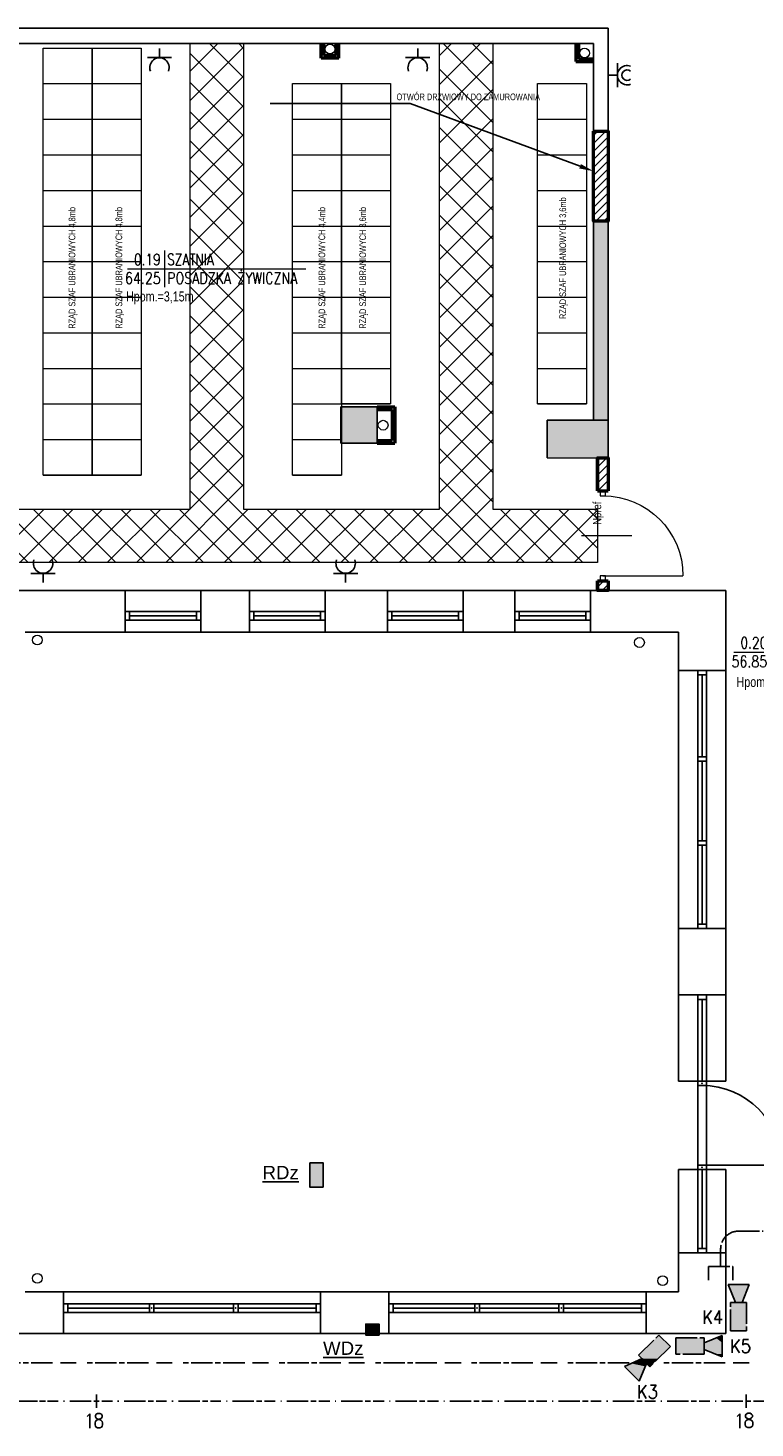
# Model space of a CAD drawing. Header units: millimetres. Extents: x 282377 to 1404227, y -783705 to 1038705.
# Tile 127 of 243: x 380717 to 381534, y 7890 to 9464. Entities that reach past the tile are written whole.
import ezdxf
from ezdxf import colors
from ezdxf.entities.mleader import LeaderData, LeaderLine
from ezdxf.enums import TextEntityAlignment as Align
from ezdxf.math import Vec2, Vec3

# ---------------------------------------------------------------- set-up
doc = ezdxf.new("R2010")
doc.units = ezdxf.units.MM
doc.linetypes.add('ACAD_ISO08W100', pattern=[36, 24, -3, 6, -3])
doc.layers.add('!!ELEKTRYKA', color=7, linetype='Continuous')
for name, color, linetype, lineweight in [('BA_drz', 7, 'Continuous', 18), ('BA_KS_ist.', 34, 'Continuous', 13), ('BA_met', 7, 'Continuous', 18), ('BA_txs', 2, 'Continuous', 18), ('Cienka', 7, 'Continuous', 18), ('PG_WIDOKOWE_CIENKIE', 7, 'Continuous', 18), ('PG_WYPOSAŻENIE', 9, 'Continuous', 18), ('PG_ŚCIANY_DZIAŁOWE', 3, 'Continuous', 18), ('Przekrojowa', 60, 'Continuous', 18)]:
    doc.layers.add(name, color=color, linetype=linetype, lineweight=lineweight)
doc.styles.add('BIKTC', font='bikromsw.shx', dxfattribs={"width": 0.8})
doc.styles.add('BIKTS', font='bikromsw.shx', dxfattribs={"width": 0.85})
doc.styles.add('ROMANS', font='romans', dxfattribs={"width": 0.7})
doc.styles.get("Standard").update_dxf_attribs({"font": 'arial.ttf'})
pattern_1 = [(45, (329153.1643, 41907.945), (-4.49012806, 4.49012806), [])]

# ---------------------------------------------------------------- blocks, each defined once
blk = doc.blocks.new('bikmet')
blk.add_line((0, 1.65), (0, -1.65))
at = {"style": 'ROMANS', "width": 0.8}
blk.add_attdef('NRPOM', text='', height=1, dxfattribs=at).set_placement((-0.33, 0.33), align=Align.RIGHT)
blk.add_attdef('NWAPOM', (0.25, 0.33), '', height=1, dxfattribs=at)
blk.add_attdef('RAREA', text='', height=1.04, dxfattribs=at).set_placement((-0.33, -0.33), align=Align.TOP_RIGHT)
blk.add_attdef('PODLOGA', text='', height=1.04, dxfattribs=at).set_placement((0.25, -0.33), align=Align.TOP_LEFT)
blk = doc.blocks.new('jamb')
blk.add_lwpolyline([(-0.5, -0.5), (-0.5, 0.5), (0.5, 0.5), (0.5, -0.5)], close=True)
blk = doc.blocks.new('dr1h901')
at = {"color": 7}
blk.add_line((-0.5, 0), (-0.5, 1), dxfattribs=at)
blk.add_line((0, 0.362), (0, -0.266))
blk.add_arc((-0.5, 0), 1, 0, 90, dxfattribs=at)
blk = doc.blocks.new('A$C6810ecfa')
at = {"layer": 'BA_KS_ist.', "color": 18, "linetype": 'Continuous', "lineweight": 20, "ltscale": 25, "true_color": 0x000000}
for centre in [(-1217.9, 2197.3), (-932.1, 2192.9), (-1158.3, 1774.7), (-1546.6, 1533.3), (-870.4, 1530.5), (-1546.6, 816), (-844.3, 813.3)]:
    blk.add_circle(centre, 5.5, dxfattribs=at)

msp = doc.modelspace()

# ---------------------------------------------------------------- hatches: boundary and pattern name
at = {"layer": '!!ELEKTRYKA', "true_color": 0x950000}
h = msp.add_hatch(color=14, dxfattribs=at)
h.dxf.hatch_style = 1
h.paths.add_polyline_path([(381049, 8161), (381049, 8188.2), (381034, 8188.2), (381034, 8161)])
h = msp.add_hatch(color=14, dxfattribs=at)
h.dxf.hatch_style = 1
h.paths.add_polyline_path([(381111.6, 7994.9), (381111.6, 8007.1), (381096.6, 8007.1), (381096.6, 7994.9)])
at = {"layer": 'PG_WIDOKOWE_CIENKIE', "lineweight": 18}
h = msp.add_hatch(dxfattribs=at)
h.set_pattern_fill('LINE', color=252, scale=2, angle=45)
h.set_pattern_definition(pattern_1)
h.paths.add_polyline_path([(381352.5, 9347.6), (381352.5, 9246.6), (381369, 9246.6), (381369, 9347.6)])
h = msp.add_hatch(dxfattribs=at)
h.set_pattern_fill('LINE', color=252, scale=2, angle=45)
h.set_pattern_definition(pattern_1)
h.paths.add_polyline_path([(381357, 8943.5), (381369, 8943.5), (381369, 8980.6), (381357, 8980.6)])
h.paths.add_polyline_path([(381369, 8842.5), (381357, 8842.5), (381357, 8831.6), (381369, 8831.6)])
at = {"layer": 'PG_WYPOSAŻENIE'}
h = msp.add_hatch(dxfattribs=at)
h.set_pattern_fill('ANSI37', color=252, scale=7.3)
h.set_pattern_definition([(45, (329153.164, 41907.945), (-16.388967, 16.388967), []), (135, (329153.164, 41907.945), (-16.388967, -16.388967), [])])
h.paths.add_polyline_path([(380899.5, 9446.1), (380959.5, 9446.1), (380959.5, 8923), (381179.5, 8923), (381179.5, 9446.1), (381239.5, 9446.1), (381239.5, 9326.6), (381239.5, 9266.6), (381239.5, 8863), (380619.5, 8863), (380619.5, 8923), (380619.5, 9446.1), (380679.5, 9446.1), (380679.5, 8923), (380899.5, 8923)])
h.paths.add_polyline_path([(381239.5, 8923), (381357, 8923), (381357, 8863), (381239.5, 8863)])
at = {"layer": 'PG_ŚCIANY_DZIAŁOWE'}
h = msp.add_hatch(color=252, dxfattribs=at)
h.dxf.hatch_style = 1
h.paths.add_polyline_path([(381369, 9246.6), (381352.5, 9246.6), (381352.5, 9138.6), (381352.5, 9023.1), (381369, 9023.1), (381369, 9143.6)])
h = msp.add_hatch(color=252, dxfattribs=at)
h.dxf.hatch_style = 1
h.paths.add_polyline_path([(381068.5, 8997.1), (381109.5, 8997.1), (381109.5, 9038.1), (381068.5, 9038.1)])
h = msp.add_hatch(color=252, dxfattribs=at)
h.dxf.hatch_style = 1
h.paths.add_polyline_path([(381369, 9023.1), (381352.5, 9023.1), (381300.5, 9023.1), (381300.5, 8997.6), (381300.5, 8980.6), (381349, 8980.6), (381357, 8980.6), (381369, 8980.6), (381369, 8992.6)])

# ---------------------------------------------------------------- linework, layer by layer
at = {"layer": '!!ELEKTRYKA', "color": 1, "linetype": 'ACAD_ISO08W100', "lineweight": -3}
for p, q in [((381515.1, 8111.6), (381543.1, 8111.6)), ((381495.2, 8082), (381495.2, 8091.7))]:
    msp.add_line(p, q, dxfattribs=at)
at = {"layer": '!!ELEKTRYKA', "color": 217, "linetype": 'Continuous', "lineweight": -3, "true_color": 0x93278f}
for points in [[(380865, 9430.5), (380865, 9440.7)], [(381155, 9430.5), (381155, 9440.7)], [(380878.5, 9430.5), (380851.5, 9430.5)], [(381168.5, 9430.5), (381141.4, 9430.5)], [(381379.4, 9424.2), (381379.4, 9397.1)], [(381379.4, 9410.6), (381369.2, 9410.6)], [(380720.6, 8850.6), (380747.7, 8850.6)], [(380734.2, 8850.6), (380734.2, 8840.4)], [(381060.6, 8850.6), (381087.7, 8850.6)], [(381074.1, 8850.6), (381074.1, 8840.4)]]:
    msp.add_lwpolyline(points, dxfattribs=at)
at = {"layer": '!!ELEKTRYKA', "color": 14, "true_color": 0x950000}
for points in [[(381049, 8161), (381049, 8188.2), (381034, 8188.2), (381034, 8161)], [(381111.6, 7994.9), (381111.6, 8007.1), (381096.6, 8007.1), (381096.6, 7994.9)]]:
    msp.add_lwpolyline(points, close=True, dxfattribs=at)
at = {"layer": '!!ELEKTRYKA', "color": 1, "linetype": 'ACAD_ISO08W100', "lineweight": -3}
for points in [[(381481.7, 8056.5), (381481.7, 8071.8), (381508.8, 8071.8), (381508.8, 8056.5)], [(381495.2, 8071.8), (381495.2, 8082)], [(381495.2, 8071.8), (381495.2, 8082)], [(380674.1, 8038.6), (380674.1, 7940.4), (380674.5, 7937), (380675.3, 7933.6), (380677, 7930.6), (380678.7, 7927.7), (380681.3, 7925.1), (380684.2, 7923), (380687.2, 7921.7), (380690.6, 7920.9), (380694, 7920.5), (380704.1, 7920.5), (380751.1, 7920.5)], [(380703.3, 7920.5), (380751.1, 7920.5)], [(380757, 7920.5), (380758.3, 7920.5)], [(380764.2, 7920.5), (380812.1, 7920.5)], [(380794.3, 7912.9), (380794.3, 7928.1)], [(380818, 7920.5), (380819.3, 7920.5)], [(380825.2, 7920.5), (380873, 7920.5)], [(380879, 7920.5), (380880.2, 7920.5)], [(380886.2, 7920.5), (380934, 7920.5)], [(380940.4, 7920.5), (380941.2, 7920.5)], [(380947.1, 7920.5), (380995, 7920.5)], [(381001.3, 7920.5), (381002.2, 7920.5)], [(381008.1, 7920.5), (381056.4, 7920.5)], [(381062.3, 7920.5), (381063.1, 7920.5)], [(381069.1, 7920.5), (381117.3, 7920.5)], [(381123.2, 7920.5), (381124.1, 7920.5)], [(381130, 7920.5), (381178.3, 7920.5)], [(381184.2, 7920.5), (381185.1, 7920.5)], [(381191, 7920.5), (381239.2, 7920.5)], [(381245.2, 7920.5), (381246, 7920.5)], [(381252.4, 7920.5), (381300.2, 7920.5)], [(381306.1, 7920.5), (381307, 7920.5)], [(381313.3, 7920.5), (381361.2, 7920.5)], [(381367.1, 7920.5), (381368.4, 7920.5)], [(381374.3, 7920.5), (381422.1, 7920.5)], [(381428, 7920.5), (381429.3, 7920.5)], [(381435.2, 7920.5), (381483.1, 7920.5)], [(381489, 7920.5), (381490.3, 7920.5)], [(381496.2, 7920.5), (381544, 7920.5)], [(381524.1, 7912.9), (381524.1, 7928.1)], [(380783.7, 7903.5), (380785, 7904.4), (380786.7, 7906.5), (380786.7, 7890.4)], [(381514, 7903.5), (381514.8, 7904.4), (381517, 7906.5), (381517, 7890.4)]]:
    msp.add_lwpolyline(points, dxfattribs=at)
at = {"layer": '!!ELEKTRYKA', "color": 94, "linetype": 'ACAD_ISO08W100', "lineweight": -3, "true_color": 0x009500}
for points in [[(381519.4, 8031.3), (381511.8, 8031.3), (381503.8, 8051.6), (381527.5, 8051.6)], [(381524.5, 7999.5), (381506.3, 7999.5), (381506.3, 8031.3), (381524.5, 8031.3)], [(381425.7, 7994.7), (381438.8, 7982), (381415.9, 7959.2), (381403.2, 7972.3)], [(381476.7, 7978.5), (381476.7, 7986.2), (381497, 7994.2), (381497, 7970.5)], [(381444.9, 7973.5), (381444.9, 7991.7), (381476.7, 7991.7), (381476.7, 7973.5)], [(381407, 7968.5), (381412.1, 7963), (381403.7, 7943.1), (381387.2, 7959.6)]]:
    msp.add_lwpolyline(points, close=True, dxfattribs=at)
for points in [[(381477.1, 8022.4), (381477.1, 8007.6)], [(381485.1, 8022.4), (381477.1, 8012.2)], [(381480.1, 8016), (381485.1, 8007.6)], [(381494, 8007.6), (381494, 8022.4), (381488.5, 8012.2), (381497, 8012.2)], [(381508.4, 7990), (381508.4, 7974.7)], [(381516.5, 7990), (381508.4, 7979.8)], [(381511, 7983.6), (381516.5, 7974.7)], [(381526.6, 7990), (381520.7, 7990), (381520.3, 7983.6), (381520.7, 7984.1), (381522.4, 7984.9), (381524.1, 7984.9), (381526.2, 7984.1), (381527.1, 7982.8), (381527.9, 7980.7), (381527.9, 7979.4), (381527.1, 7976.9), (381526.2, 7975.6), (381524.1, 7974.7), (381522.4, 7974.7), (381520.7, 7975.6), (381520.3, 7976.4), (381519.9, 7977.7)], [(381403.7, 7938.4), (381403.7, 7923.6)], [(381411.7, 7938.4), (381403.7, 7928.7)], [(381406.6, 7932.1), (381411.7, 7923.6)], [(381416.4, 7938.4), (381422.7, 7938.4), (381419.3, 7932.9), (381421, 7932.9), (381421.9, 7932.1), (381422.7, 7931.7), (381423.1, 7929.5), (381423.1, 7927.8), (381422.7, 7925.7), (381421.4, 7924.5), (381419.7, 7923.6), (381418.1, 7923.6), (381416.4, 7924.5), (381415.5, 7924.9), (381415.1, 7926.6)]]:
    msp.add_lwpolyline(points, dxfattribs=at)
at = {"layer": '!!ELEKTRYKA', "color": 14, "linetype": 'ACAD_ISO08W100', "lineweight": -3, "true_color": 0x950000}
for points in [[(380744.8, 7963.7), (380672.8, 7963.7)], [(380771.4, 7963.7), (380753.7, 7963.7)], [(380852.7, 7963.7), (380780.8, 7963.7)], [(380879.4, 7963.7), (380861.6, 7963.7)], [(380960.7, 7963.7), (380888.7, 7963.7)], [(380987.3, 7963.7), (380969.6, 7963.7)], [(381068.6, 7963.7), (380996.7, 7963.7)], [(381095.3, 7963.7), (381077.5, 7963.7)], [(381176.6, 7963.7), (381104.6, 7963.7)], [(381203.7, 7963.7), (381185.5, 7963.7)], [(381284.5, 7963.7), (381212.6, 7963.7)], [(381311.6, 7963.7), (381293.4, 7963.7)], [(381392.5, 7963.7), (381320.5, 7963.7)], [(381419.6, 7963.7), (381401.4, 7963.7)], [(381500.4, 7963.7), (381428.5, 7963.7)], [(381527.5, 7963.7), (381509.3, 7963.7)]]:
    msp.add_lwpolyline(points, dxfattribs=at)
at = {"layer": '!!ELEKTRYKA', "color": 1, "linetype": 'ACAD_ISO08W100', "lineweight": -3}
for points in [[(380795.5, 7906.7), (380793.8, 7905.9), (380793, 7904.6), (380793, 7902.9), (380793.8, 7901.6), (380795.1, 7900.8), (380797.2, 7899.9), (380799.3, 7899.1), (380800.6, 7897.8), (380801, 7896.1), (380801, 7894), (380800.6, 7892.3), (380799.8, 7891.5), (380798.1, 7890.6), (380795.5, 7890.6), (380793.8, 7891.5), (380793, 7892.3), (380792.6, 7894), (380792.6, 7896.1), (380793, 7897.8), (380794.2, 7899.1), (380796.4, 7899.9), (380798.5, 7900.8), (380799.8, 7901.6), (380800.6, 7902.9), (380800.6, 7904.6), (380799.8, 7905.9), (380798.1, 7906.7)], [(381525.8, 7906.9), (381524.1, 7906.1), (381523.2, 7904.8), (381523.2, 7903.1), (381524.1, 7901.8), (381525.4, 7901), (381527.5, 7900.1), (381529.6, 7899.3), (381530.9, 7898), (381531.3, 7896.3), (381531.3, 7894.2), (381530.9, 7892.5), (381530, 7891.7), (381528.3, 7890.8), (381525.8, 7890.8), (381524.1, 7891.7), (381523.2, 7892.5), (381522.8, 7894.2), (381522.8, 7896.3), (381523.2, 7898), (381524.5, 7899.3), (381526.6, 7900.1), (381528.7, 7901), (381530, 7901.8), (381530.9, 7903.1), (381530.9, 7904.8), (381530, 7906.1), (381528.3, 7906.9)]]:
    msp.add_lwpolyline(points, close=True, dxfattribs=at)
at = {"layer": '!!ELEKTRYKA', "color": 217, "linetype": 'Continuous', "lineweight": -3, "true_color": 0x93278f}
for centre, radius, start, end in [((380865, 9419.2), 10.9, 338.9225, 201.0775), ((381155, 9419.2), 10.9, 338.9225, 201.0775), ((381390.3, 9410.6), 10.9, 68.9225, 291.0775), ((381390.4, 9410.6), 5.98, 51.1199, 308.8801), ((380734.2, 8861.9), 10.9, 158.9225, 21.0775), ((381074.1, 8861.9), 10.9, 158.9225, 21.0775)]:
    msp.add_arc(centre, radius, start, end, dxfattribs=at)
at = {"layer": '!!ELEKTRYKA', "color": 1, "linetype": 'ACAD_ISO08W100', "lineweight": -3}
msp.add_arc((381515.3, 8091.6), 20, 90.414, 179.586, dxfattribs=at)
at = {"layer": '!!ELEKTRYKA', "color": 85, "linetype": 'ACAD_ISO08W100', "lineweight": -3, "true_color": 0x57ba47}
for points in [[(381503.8, 8051.6), (381519.4, 8031.3), (381511.8, 8031.3)], [(381503.8, 8051.6), (381527.5, 8051.6), (381519.4, 8031.3)], [(381506.3, 8031.3), (381524.5, 7999.5), (381506.3, 7999.5)], [(381506.3, 8031.3), (381524.5, 8031.3), (381524.5, 7999.5)], [(381425.7, 7994.7), (381438.8, 7982), (381413, 7982)], [(381497, 7994.2), (381497, 7991.7), (381490.2, 7991.7)], [(381413, 7982), (381429.1, 7972.3), (381403.2, 7972.3)], [(381413, 7982), (381438.8, 7982), (381429.1, 7972.3)], [(381444.9, 7991.7), (381476.7, 7986.2), (381444.9, 7986.2)], [(381444.9, 7991.7), (381476.7, 7991.7), (381476.7, 7986.2)], [(381444.9, 7986.2), (381476.7, 7978.5), (381444.9, 7978.5)], [(381444.9, 7986.2), (381476.7, 7986.2), (381476.7, 7978.5)], [(381444.9, 7978.5), (381476.7, 7973.5), (381444.9, 7973.5)], [(381444.9, 7978.5), (381476.7, 7978.5), (381476.7, 7973.5)], [(381490.2, 7991.7), (381497, 7986.2), (381476.7, 7986.2)], [(381476.7, 7986.2), (381497, 7978.5), (381476.7, 7978.5)], [(381476.7, 7986.2), (381497, 7986.2), (381497, 7978.5)], [(381476.7, 7978.5), (381497, 7973.5), (381490.2, 7973.5)], [(381476.7, 7978.5), (381497, 7978.5), (381497, 7973.5)], [(381490.2, 7991.7), (381497, 7991.7), (381497, 7986.2)], [(381394.8, 7963), (381410.9, 7959.6), (381387.2, 7959.6)], [(381407, 7968.5), (381412.1, 7963), (381394.8, 7963)], [(381394.8, 7963), (381412.1, 7963), (381410.9, 7959.6)], [(381403.2, 7972.3), (381425.3, 7968.5), (381407, 7968.5)], [(381403.2, 7972.3), (381429.1, 7972.3), (381425.3, 7968.5)], [(381407, 7968.5), (381419.7, 7963), (381412.1, 7963)], [(381407, 7968.5), (381425.3, 7968.5), (381419.7, 7963)], [(381412.1, 7963), (381416.4, 7959.6), (381415.5, 7959.6)], [(381412.1, 7963), (381419.7, 7963), (381416.4, 7959.6)], [(381490.2, 7973.5), (381497, 7973.5), (381497, 7970.5)], [(381387.2, 7959.6), (381410.9, 7959.2), (381387.6, 7959.2)], [(381387.2, 7959.6), (381410.9, 7959.6), (381410.9, 7959.2)], [(381387.6, 7959.2), (381410.9, 7959.2), (381403.7, 7943.1)], [(381415.5, 7959.6), (381416.4, 7959.6), (381415.9, 7959.2)]]:
    msp.add_solid(points, dxfattribs=at)
at = {"color": 252}
for p, q in [((381369, 9463.6), (380406, 9463.6)), ((381369, 9347.6), (381369, 9463.6)), ((380509.5, 9446.1), (381352.5, 9446.1)), ((381352.5, 9446.1), (381352.5, 9347.6)), ((381352.5, 9347.6), (381369, 9347.6)), ((381352.5, 9246.6), (381352.5, 9023.1)), ((381352.5, 9246.6), (381369, 9246.6)), ((381369, 9023.1), (381369, 9246.6)), ((381068.5, 9038.1), (381109.5, 9038.1)), ((381068.5, 9038.1), (381068.5, 8997.1)), ((381109.5, 9038.1), (381109.5, 8997.1)), ((381369, 9023.1), (381300.5, 9023.1)), ((381300.5, 9023.1), (381300.5, 8980.6)), ((381369, 8980.6), (381369, 9023.1)), ((381068.5, 8997.1), (381109.5, 8997.1)), ((381357, 8980.6), (381369, 8980.6)), ((381501, 8831.6), (380667, 8831.6)), ((380826.5, 8784.6), (380826.5, 8831.6)), ((380911.5, 8784.6), (380911.5, 8831.6)), ((380966, 8784.6), (380966, 8831.6)), ((381051, 8784.6), (381051, 8831.6)), ((381121, 8784.6), (381121, 8831.6)), ((381206, 8784.6), (381206, 8831.6)), ((381264, 8784.6), (381264, 8831.6)), ((381349, 8784.6), (381349, 8831.6)), ((381501, 8280.3), (381501, 8831.6)), ((380911.5, 8808.1), (380826.5, 8808.1)), ((380911.5, 8798.1), (380826.5, 8798.1)), ((380831.5, 8808.1), (380831.5, 8798.1)), ((380906.5, 8803.1), (380831.5, 8803.1)), ((380906.5, 8808.1), (380906.5, 8798.1)), ((381051, 8808.1), (380966, 8808.1)), ((381051, 8798.1), (380966, 8798.1)), ((380971, 8808.1), (380971, 8798.1)), ((381046, 8803.1), (380971, 8803.1)), ((381046, 8808.1), (381046, 8798.1)), ((381206, 8808.1), (381121, 8808.1)), ((381206, 8798.1), (381121, 8798.1)), ((381126, 8808.1), (381126, 8798.1)), ((381201, 8803.1), (381126, 8803.1)), ((381201, 8808.1), (381201, 8798.1)), ((381349, 8808.1), (381264, 8808.1)), ((381349, 8798.1), (381264, 8798.1)), ((381269, 8808.1), (381269, 8798.1)), ((381344, 8803.1), (381269, 8803.1)), ((381344, 8808.1), (381344, 8798.1)), ((381448, 8784.6), (380714, 8784.6)), ((381448, 8280.3), (381448, 8784.6)), ((381501, 8741.6), (381448, 8741.6)), ((381469.5, 8741.6), (381469.5, 8451.6)), ((381479.5, 8736.6), (381469.5, 8736.6)), ((381474.5, 8736.6), (381474.5, 8644.8)), ((381479.5, 8741.6), (381479.5, 8451.6)), ((381469.5, 8644.8), (381479.5, 8644.8)), ((381469.5, 8639.8), (381479.5, 8639.8)), ((381474.5, 8639.8), (381474.5, 8550.4)), ((381469.5, 8550.4), (381479.5, 8550.4)), ((381469.5, 8545.4), (381479.5, 8545.4)), ((381474.5, 8545.4), (381474.5, 8456.6)), ((381501, 8451.6), (381448, 8451.6)), ((381479.5, 8456.6), (381469.5, 8456.6)), ((381501, 8377.1), (381448, 8377.1)), ((381469.5, 8377.1), (381469.5, 8275.3)), ((381479.5, 8372.1), (381469.5, 8372.1)), ((381474.5, 8372.1), (381474.5, 8280.3)), ((381479.5, 8377.1), (381479.5, 8275.1)), ((381469.5, 8280.3), (381448, 8280.3)), ((381469.5, 8280.3), (381479.5, 8280.3)), ((381469.5, 8275.3), (381479.5, 8275.3)), ((381469.5, 8275.3), (381469.5, 8185.9)), ((381479.5, 8280.3), (381501, 8280.3)), ((381479.5, 8275.3), (381479.5, 8185.9)), ((381448, 8043.6), (381448, 8180.9)), ((381469.5, 8180.9), (381448, 8180.9)), ((381469.5, 8185.9), (381469.5, 8087.1)), ((381469.5, 8185.9), (381479.5, 8185.9)), ((381469.5, 8180.9), (381479.5, 8180.9)), ((381474.5, 8185.9), (381563.8, 8185.9)), ((381474.5, 8180.9), (381474.5, 8092.1)), ((381479.5, 8185.9), (381479.5, 8087.1)), ((381479.5, 8180.9), (381501, 8180.9)), ((381501, 7996.6), (381501, 8180.9)), ((381501, 8087.1), (381448, 8087.1)), ((381479.5, 8092.1), (381469.5, 8092.1)), ((381448, 8043.6), (380714, 8043.6)), ((380757, 7996.6), (380757, 8043.6)), ((381046, 7996.6), (381046, 8043.6)), ((381122.5, 7996.6), (381122.5, 8043.6)), ((381411.5, 7996.6), (381411.5, 8043.6)), ((381046, 8030.1), (380757, 8030.1)), ((380762, 8020.1), (380762, 8030.1)), ((380853.8, 8025.1), (380762, 8025.1)), ((380853.8, 8030.1), (380853.8, 8020.1)), ((380858.8, 8030.1), (380858.8, 8020.1)), ((380948.2, 8025.1), (380858.8, 8025.1)), ((380948.2, 8025.1), (380858.8, 8025.1)), ((380948.2, 8030.1), (380948.2, 8020.1)), ((380953.2, 8030.1), (380953.2, 8020.1)), ((381041, 8025.1), (380953.2, 8025.1)), ((381041, 8020.1), (381041, 8030.1)), ((381411.5, 8030.1), (381122.5, 8030.1)), ((381127.5, 8020.1), (381127.5, 8030.1)), ((381219.3, 8025.1), (381127.5, 8025.1)), ((381219.3, 8030.1), (381219.3, 8020.1)), ((381224.3, 8030.1), (381224.3, 8020.1)), ((381313.7, 8025.1), (381224.3, 8025.1)), ((381313.7, 8025.1), (381224.3, 8025.1)), ((381313.7, 8030.1), (381313.7, 8020.1)), ((381318.7, 8030.1), (381318.7, 8020.1)), ((381406.5, 8025.1), (381318.7, 8025.1)), ((381406.5, 8020.1), (381406.5, 8030.1)), ((381046, 8020.1), (380757, 8020.1)), ((381411.5, 8020.1), (381122.5, 8020.1)), ((380667, 7996.6), (380755, 7996.6)), ((381501, 7996.6), (380755, 7996.6))]:
    msp.add_line(p, q, dxfattribs=at)
at = {"color": 252, "lineweight": 20}
for p, q in [((381300.5, 8980.6), (381357, 8980.6)), ((381349, 8831.6), (381357, 8831.6))]:
    msp.add_line(p, q, dxfattribs=at)
at = {"color": 252}
msp.add_arc((381474.5, 8185.9), 89.3, 0, 90, dxfattribs=at)
for p in [(381474.5, 8277.8), (381474.5, 8277.8), (381474.5, 8277.8), (381474.5, 8277.8), (381474.5, 8183.4), (381474.5, 8183.4), (381474.5, 8183.4), (381474.5, 8183.4), (380856.3, 8025.1), (380856.3, 8025.1), (380856.3, 8025.1), (380950.7, 8025.1), (380950.7, 8025.1), (380950.7, 8025.1), (381221.8, 8025.1), (381221.8, 8025.1), (381221.8, 8025.1), (381316.2, 8025.1), (381316.2, 8025.1), (381316.2, 8025.1)]:
    msp.add_point(p, dxfattribs=at)
at = {"layer": 'BA_met', "color": 252}
for p, q in [((380829.1, 9193.1), (381029.3, 9193.1)), ((381510.2, 8762.4), (381658.6, 8762.4))]:
    msp.add_line(p, q, dxfattribs=at)
at = {"layer": 'PG_WIDOKOWE_CIENKIE', "color": 252, "lineweight": 50}
for p, q in [((381046.6, 9429.9), (381046.6, 9446.1)), ((381049.6, 9432.9), (381049.6, 9446.1)), ((381063.6, 9432.9), (381063.6, 9446.1)), ((381066.6, 9429.9), (381066.6, 9446.1)), ((381332.5, 9446.1), (381332.5, 9426.1)), ((381335.5, 9446.1), (381335.5, 9429.1)), ((381066.6, 9429.9), (381046.6, 9429.9)), ((381063.6, 9432.9), (381049.6, 9432.9)), ((381332.5, 9426.1), (381352.5, 9426.1)), ((381335.5, 9429.1), (381352.5, 9429.1)), ((381109.5, 9038.1), (381129.5, 9038.1)), ((381109.5, 9035.1), (381126.5, 9035.1)), ((381126.5, 9035.1), (381126.5, 9000.1)), ((381129.5, 9038.1), (381129.5, 8997.1)), ((381109.5, 9000.1), (381126.5, 9000.1)), ((381109.5, 8997.1), (381129.5, 8997.1)), ((381357, 8980.6), (381357, 8943.5)), ((381369, 8980.6), (381369, 8943.5)), ((381357, 8943.5), (381369, 8943.5)), ((381357, 8842.5), (381357, 8831.6)), ((381357, 8842.5), (381369, 8842.5)), ((381369, 8842.5), (381369, 8831.6))]:
    msp.add_line(p, q, dxfattribs=at)
msp.add_lwpolyline([(381352.5, 9347.6), (381369, 9347.6), (381369, 9246.6), (381352.5, 9246.6)], close=True, dxfattribs=at)
for points in [[(381357, 8943.5), (381357, 8980.6), (381369, 8980.6), (381369, 8943.5)], [(381369, 8842.5), (381369, 8831.6), (381357, 8831.6), (381357, 8842.5)]]:
    msp.add_lwpolyline(points, dxfattribs=at)
at = {"layer": 'PG_WYPOSAŻENIE', "color": 252}
for p, q in [((380899.5, 8923), (380899.5, 9446.1)), ((380899.5, 9446.1), (380959.5, 9446.1)), ((380959.5, 9446.1), (380959.5, 8923)), ((381179.5, 8923), (381179.5, 9446.1)), ((381179.5, 9446.1), (381239.5, 9446.1)), ((381239.5, 9446.1), (381239.5, 9326.6)), ((380734.5, 9401.1), (380789.5, 9401.1)), ((380789.5, 9401.1), (380844.5, 9401.1)), ((381014.5, 9401.1), (381069.5, 9401.1)), ((381069.5, 9401.1), (381124.5, 9401.1)), ((381289.5, 9401.1), (381344.5, 9401.1)), ((380734.5, 9361.1), (380789.5, 9361.1)), ((380789.5, 9361.1), (380844.5, 9361.1)), ((381014.5, 9361.1), (381069.5, 9361.1)), ((381069.5, 9361.1), (381124.5, 9361.1)), ((381289.5, 9361.1), (381344.5, 9361.1)), ((380734.5, 9321.1), (380789.5, 9321.1)), ((380789.5, 9321.1), (380844.5, 9321.1)), ((381014.5, 9321.1), (381069.5, 9321.1)), ((381069.5, 9321.1), (381124.5, 9321.1)), ((381239.5, 9326.6), (381239.5, 9326.6)), ((381239.5, 9326.6), (381239.5, 9266.6)), ((381289.5, 9321.1), (381344.5, 9321.1)), ((380734.5, 9281.1), (380789.5, 9281.1)), ((380789.5, 9281.1), (380844.5, 9281.1)), ((381014.5, 9281.1), (381069.5, 9281.1)), ((381069.5, 9281.1), (381124.5, 9281.1)), ((381239.5, 9266.6), (381239.5, 9266.6)), ((381239.5, 9266.6), (381239.5, 8923)), ((381289.5, 9281.1), (381344.5, 9281.1)), ((380734.5, 9241.1), (380789.5, 9241.1)), ((380789.5, 9241.1), (380844.5, 9241.1)), ((381014.5, 9241.1), (381069.5, 9241.1)), ((381069.5, 9241.1), (381124.5, 9241.1)), ((381289.5, 9241.1), (381344.5, 9241.1)), ((380734.5, 9201.1), (380789.5, 9201.1)), ((380789.5, 9201.1), (380844.5, 9201.1)), ((381014.5, 9201.1), (381069.5, 9201.1)), ((381069.5, 9201.1), (381124.5, 9201.1)), ((381289.5, 9201.1), (381344.5, 9201.1)), ((380734.5, 9161.1), (380789.5, 9161.1)), ((380789.5, 9161.1), (380844.5, 9161.1)), ((381014.5, 9161.1), (381069.5, 9161.1)), ((381069.5, 9161.1), (381124.5, 9161.1)), ((381289.5, 9161.1), (381344.5, 9161.1)), ((380734.5, 9121.1), (380789.5, 9121.1)), ((380789.5, 9121.1), (380844.5, 9121.1)), ((381014.5, 9121.1), (381069.5, 9121.1)), ((381069.5, 9121.1), (381124.5, 9121.1)), ((381289.5, 9121.1), (381344.5, 9121.1)), ((380734.5, 9081.1), (380789.5, 9081.1)), ((380789.5, 9081.1), (380844.5, 9081.1)), ((381014.5, 9081.1), (381069.5, 9081.1)), ((381069.5, 9081.1), (381124.5, 9081.1)), ((381289.5, 9081.1), (381344.5, 9081.1)), ((380734.5, 9041.1), (380789.5, 9041.1)), ((380789.5, 9041.1), (380844.5, 9041.1)), ((381014.5, 9041.1), (381069.5, 9041.1)), ((381069.5, 9041.1), (381124.5, 9041.1)), ((381289.5, 9041.1), (381344.5, 9041.1)), ((380734.5, 9001.1), (380789.5, 9001.1)), ((380789.5, 9001.1), (380844.5, 9001.1)), ((381014.5, 9001.1), (381069.5, 9001.1)), ((380734.5, 8961.1), (380789.5, 8961.1)), ((380789.5, 8961.1), (380844.5, 8961.1)), ((381014.5, 8961.1), (381069.5, 8961.1)), ((380679.5, 8923), (380899.5, 8923)), ((380959.5, 8923), (381179.5, 8923)), ((381239.5, 8923), (381357, 8923)), ((381357, 8923), (381357, 8863)), ((381357, 8863), (381239.5, 8863)), ((381239.5, 8863), (381239.5, 8863))]:
    msp.add_line(p, q, dxfattribs=at)
for points in [[(380789.5, 9441.1), (380789.5, 8961.1), (380734.5, 8961.1), (380734.5, 9441.1)], [(380844.5, 9441.1), (380844.5, 8961.1), (380789.5, 8961.1), (380789.5, 9441.1)], [(381069.5, 9401.1), (381069.5, 8961.1), (381014.5, 8961.1), (381014.5, 9401.1)], [(381124.5, 9401.1), (381124.5, 9041.1), (381069.5, 9041.1), (381069.5, 9401.1)], [(381344.5, 9401.1), (381344.5, 9041.1), (381289.5, 9041.1), (381289.5, 9401.1)]]:
    msp.add_lwpolyline(points, close=True, dxfattribs=at)
msp.add_lwpolyline([(381239.5, 8863), (381239.5, 8863), (380619.5, 8863)], dxfattribs=at)

# ---------------------------------------------------------------- block references
at = {"layer": 'BA_drz', "color": 252}
for name, p, xscale, yscale, zscale, rotation in [('dr1h901', (381363, 8893), -90, 90, -90, 270), ('jamb', (381363, 8940.7), -5.5, 5.999999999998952, 5.5, 89.99999999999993), ('jamb', (381363, 8845.2), -5.5, 5.999999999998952, 5.5, 89.99999999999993)]:
    msp.add_blockref(name, p, dxfattribs=dict(at, xscale=xscale, yscale=yscale, zscale=zscale, rotation=rotation))
at = {"layer": 'BA_met', "color": 252, "xscale": 12.5, "yscale": 12.5, "zscale": 12.5}
for p, values in [((380870.5, 9193.1), {'NRPOM': '0.19', 'NWAPOM': 'SZATNIA', 'RAREA': '64.25', 'PODLOGA': 'POSADZKA ŻYWICZNA'}), ((381551.7, 8762.4), {'NRPOM': '0.20', 'NWAPOM': 'KOMUNIKACJA', 'RAREA': '56.85', 'PODLOGA': 'GRES'})]:
    msp.add_blockref('bikmet', p, dxfattribs=at).add_auto_attribs(values)
at = {"layer": 'Przekrojowa', "color": 252}
msp.add_blockref('A$C6810ecfa', (382274.5, 7242.6), dxfattribs=at)

# ---------------------------------------------------------------- texts
at = {"layer": '!!ELEKTRYKA', "color": 14, "true_color": 0x950000}
for s, p in [('%%URDz', (380980.7, 8170)), ('%%UWDz', (381048.7, 7972.6))]:
    msp.add_text(s, height=15, dxfattribs=at).set_placement(p)
at = {"layer": 'BA_txs', "color": 252, "insert": (381351.8, 8905.3), "char_height": 9.38, "width": 793.753, "attachment_point": 1, "rotation": 90, "style": 'BIKTS'}
msp.add_mtext('Npref', dxfattribs=at)
at = {"layer": 'PG_WYPOSAŻENIE', "color": 252, "attachment_point": 1, "style": 'BIKTC'}
for s, insert, char_height, width, rotation in [('OTWÓR DRZWIOWY DO ZAMUROWANIA', (381131.3, 9390), 7.5, 650.68, 360), ('RZĄD SZAF UBRANIOWYCH 3,6mb', (381314.2, 9136.6), 7.5, 650.68, 90), ('RZĄD SZAF UBRANIOWYCH 4,8mb', (380763, 9125.7), 7.5, 650.68, 90), ('RZĄD SZAF UBRANIOWYCH 4,8mb', (380815.6, 9125.7), 7.5, 650.68, 90), ('RZĄD SZAF UBRANIOWYCH 4,4mb', (381043.6, 9125.7), 7.5, 650.68, 90), ('RZĄD SZAF UBRANIOWYCH 3,6mb', (381089.5, 9125.7), 7.5, 650.68, 90), ('Hpom.=3,15m', (380827.4, 9167.6), 11.25, 976.019, 360), ('Hpom.=2,8m', (381513.2, 8734.4), 11.25, 976.019, 360)]:
    msp.add_mtext(s, dxfattribs=dict(at, insert=insert, char_height=char_height, width=width, rotation=rotation))

# ---------------------------------------------------------------- leaders
at = {"layer": 'Cienka', "color": 252}
ml = msp.add_multileader_mtext('Standard', dxfattribs=at)
ml.set_content('', color=252)
ml.set_leader_properties()
ml.build(insert=Vec2(0, 0))
ml.multileader.update_dxf_attribs({"text_top_attachment_type": 0, "text_bottom_attachment_type": 0, "arrow_head_size": 16, "scale": 4})
ctx = ml.context
ctx.base_point, ctx.scale, ctx.char_height, ctx.arrow_head_size, ctx.landing_gap_size, ctx.plane_origin = Vec3(380973.1, 9378.6), 4, 16, 16, 8, Vec3(381428.2, 9270.9)
ctx.text_align_type = 2
notes = []
notes.append((ctx, [(0, (1, 1, 0), (381146.4, 9378.6), (-1, 0), 157.2, [(1, [(381352.5, 9302.7)], 256, [])])]))
ctx.mtext.insert, ctx.mtext.alignment, ctx.mtext.flow_direction = Vec3(380981.1, 9386.6), 3, 5
for ctx, leaders in notes:
    for number, flags, end, landing, length, lines in leaders:
        leader = LeaderData()
        leader.index, (leader.has_last_leader_line, leader.has_dogleg_vector, leader.attachment_direction) = number, flags
        leader.last_leader_point, leader.dogleg_vector, leader.dogleg_length = Vec3(end), Vec3(landing), length
        for number, points, colour, breaks in lines:
            line = LeaderLine()
            line.index, line.vertices, line.color, line.breaks = number, Vec3.list(points), colors.encode_raw_color(colour), breaks
            leader.lines.append(line)
        ctx.leaders.append(leader)

doc.saveas('drawing.dxf')
